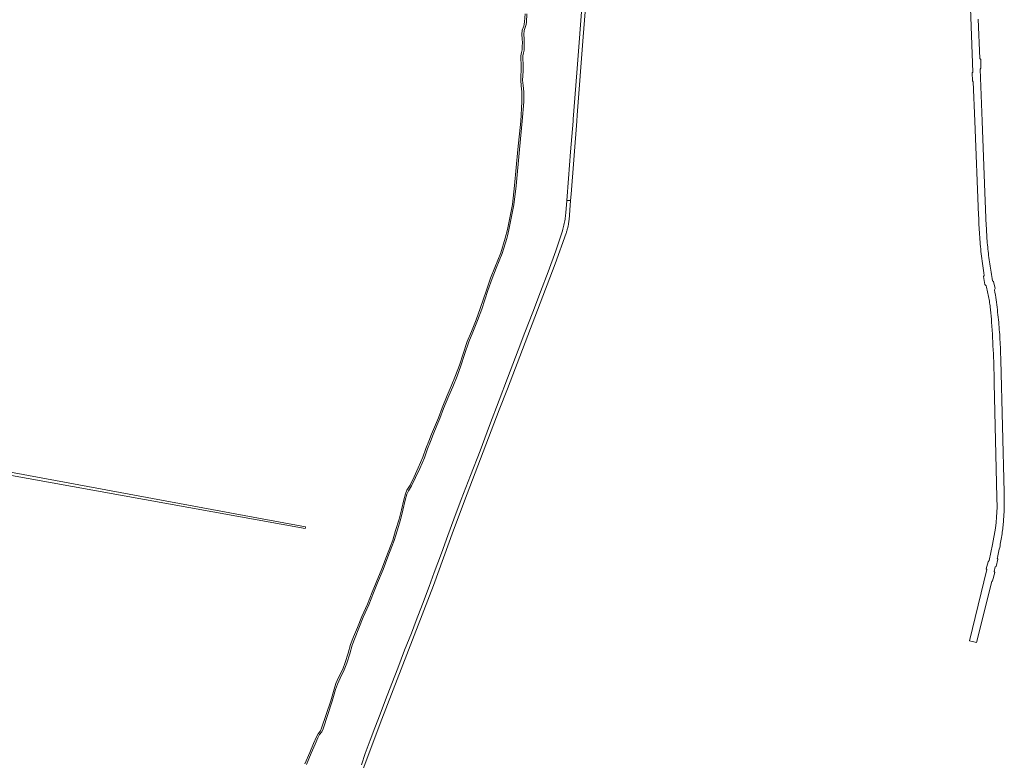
# Model space of a CAD drawing. Extents: x 152825 to 164088, y 457113 to 463005.
# Tile 219 of 256: x 158692 to 159314, y 459096 to 459564. Entities that reach past the tile are written whole.
import ezdxf

# ---------------------------------------------------------------- set-up
doc = ezdxf.new("R2010")
doc.units = 0
doc.header["$LTSCALE"] = 0.5
doc.layers.add('B-PV-VH-GESLOTENVERHARDING_ASFALT-GV', color=251, linetype='CONTINUOUS', lineweight=18)
doc.layers.add('B-PV-VH-ONVERHARD_ZAND-GV', color=251, linetype='CONTINUOUS', lineweight=18)

msp = doc.modelspace()

# ---------------------------------------------------------------- linework, layer by layer
at = {"layer": 'B-PV-VH-GESLOTENVERHARDING_ASFALT-GV', "flags": 128}
for points in [[(159047.478, 459580.08), (159043.766, 459530.495), (159041.534, 459501.302), (159041.427, 459500), (159039.823, 459480.629), (159038.503, 459463.668), (159037.455, 459449.897), (159039.878, 459449.855), (159040.204, 459453.758), (159043.752, 459500), (159044.035, 459503.691), (159047.798, 459553.275), (159053.215, 459621.714)], [(159290.95, 459606.24), (159293.8, 459530.93), (159293.23, 459530.53), (159293.42, 459525.3), (159294.01, 459524.86), (159295.001, 459500), (159297.378, 459440.52), (159297.379, 459440.464), (159297.421, 459438.942), (159297.471, 459437.42), (159297.529, 459435.898), (159297.594, 459434.377), (159297.668, 459432.856), (159297.75, 459431.335), (159297.839, 459429.815), (159297.937, 459428.295), (159298.043, 459426.775), (159298.157, 459425.257), (159298.278, 459423.739), (159298.408, 459422.221), (159298.545, 459420.705), (159298.691, 459419.189), (159298.844, 459417.673), (159299.006, 459416.159), (159299.175, 459414.646), (159299.352, 459413.133), (159299.538, 459411.621), (159299.731, 459410.111), (159299.932, 459408.601), (159300.141, 459407.093), (159300.358, 459405.585), (159300.583, 459404.079), (159300.816, 459402.574), (159300.48, 459401.82), (159301.37, 459396.76), (159302.151, 459396.059), (159302.384, 459395.089), (159302.609, 459394.116), (159302.826, 459393.142), (159303.036, 459392.167), (159303.237, 459391.189), (159303.431, 459390.21), (159303.617, 459389.23), (159303.795, 459388.248), (159303.965, 459387.264), (159304.127, 459386.28), (159304.282, 459385.294), (159304.428, 459384.307), (159304.567, 459383.318), (159304.697, 459382.329), (159304.82, 459381.339), (159304.935, 459380.347), (159305.042, 459379.355), (159305.14, 459378.362), (159305.231, 459377.368), (159305.314, 459376.374), (159305.384, 459375.45), (159305.558, 459372.973), (159305.724, 459370.494), (159305.882, 459368.016), (159306.032, 459365.537), (159306.174, 459363.057), (159306.308, 459360.577), (159306.433, 459358.097), (159306.551, 459355.616), (159306.661, 459353.135), (159306.763, 459350.653), (159306.857, 459348.172), (159306.943, 459345.689), (159307.021, 459343.207), (159307.091, 459340.725), (159307.153, 459338.242), (159307.207, 459335.759), (159307.23, 459334.59), (159308.944, 459262.346), (159309.005, 459256.17), (159308.743, 459250), (159308.448, 459246.48), (159308.044, 459242.971), (159306.201, 459232.683), (159304.012, 459222.462), (159303.28, 459221.72), (159302.18, 459217.32), (159302.58, 459216.81), (159291.553, 459171.814), (159296.066, 459170.784), (159305.61, 459209.23), (159306.15, 459209.63), (159307.6, 459215.05), (159307.22, 459215.53), (159307.89, 459218.51), (159308.4, 459218.77), (159309.49, 459223.45), (159309.097, 459224.085), (159309.214, 459224.546), (159309.472, 459225.59), (159309.722, 459226.636), (159309.965, 459227.683), (159310.199, 459228.732), (159310.427, 459229.783), (159310.646, 459230.836), (159310.857, 459231.89), (159311.06, 459232.946), (159311.256, 459234.003), (159311.444, 459235.062), (159311.624, 459236.122), (159311.795, 459237.183), (159311.959, 459238.246), (159312.116, 459239.31), (159312.264, 459240.374), (159312.404, 459241.44), (159312.536, 459242.508), (159312.661, 459243.576), (159312.777, 459244.644), (159312.886, 459245.714), (159312.986, 459246.784), (159313.079, 459247.856), (159313.163, 459248.927), (159313.24, 459250), (159313.282, 459250.644), (159313.346, 459251.722), (159313.402, 459252.801), (159313.45, 459253.88), (159313.49, 459254.96), (159313.522, 459256.039), (159313.546, 459257.119), (159313.562, 459258.2), (159313.57, 459259.28), (159313.57, 459260.36), (159313.562, 459261.44), (159313.546, 459262.521), (159313.522, 459263.601), (159313.49, 459264.68), (159313.45, 459265.76), (159311.315, 459348.962), (159311.307, 459349.448), (159311.277, 459351.023), (159311.239, 459352.598), (159311.193, 459354.173), (159311.139, 459355.748), (159311.077, 459357.322), (159311.007, 459358.896), (159310.929, 459360.47), (159310.843, 459362.043), (159310.749, 459363.616), (159310.647, 459365.188), (159310.537, 459366.76), (159310.419, 459368.331), (159310.293, 459369.901), (159310.159, 459371.471), (159310.017, 459373.04), (159309.867, 459374.609), (159309.709, 459376.176), (159309.543, 459377.743), (159309.37, 459379.309), (159309.188, 459380.874), (159308.998, 459382.438), (159308.801, 459384.001), (159308.595, 459385.563), (159308.382, 459387.124), (159308.161, 459388.684), (159307.931, 459390.243), (159307.694, 459391.801), (159307.449, 459393.357), (159307.86, 459394.32), (159306.84, 459398.76), (159306.175, 459399.227), (159305.922, 459400.545), (159305.678, 459401.864), (159305.441, 459403.184), (159305.212, 459404.506), (159304.991, 459405.829), (159304.777, 459407.154), (159304.572, 459408.479), (159304.375, 459409.806), (159304.185, 459411.134), (159304.004, 459412.464), (159303.83, 459413.794), (159303.664, 459415.125), (159303.506, 459416.457), (159303.357, 459417.791), (159303.215, 459419.124), (159303.081, 459420.459), (159302.955, 459421.795), (159302.837, 459423.131), (159302.727, 459424.468), (159302.625, 459425.806), (159302.531, 459427.144), (159302.445, 459428.483), (159302.367, 459429.822), (159302.297, 459431.162), (159302.234, 459432.502), (159302.19, 459433.59), (159301.31, 459454.81), (159299.536, 459500), (159298.25, 459532.77), (159298.74, 459533.33), (159298.66, 459538.8), (159298.03, 459539.48), (159297.06, 459564.41)], [(158894.661, 459052.918), (158920.787, 459122.316), (158953.235, 459206.769), (158965.977, 459241.701), (158974.591, 459264.568), (158994.883, 459317.612), (159000, 459331.042), (159030.021, 459409.836), (159036.998, 459429.185), (159037.004, 459429.203), (159037.175, 459429.679), (159037.338, 459430.158), (159037.494, 459430.64), (159037.641, 459431.124), (159037.781, 459431.611), (159037.914, 459432.099), (159038.038, 459432.59), (159038.155, 459433.082), (159038.265, 459433.576), (159038.366, 459434.072), (159038.459, 459434.57), (159038.545, 459435.069), (159038.623, 459435.569), (159038.692, 459436.07), (159038.754, 459436.573), (159038.808, 459437.076), (159038.854, 459437.58), (159039.878, 459449.855), (159037.455, 459449.897), (159036.862, 459442.11), (159036.822, 459441.624), (159036.734, 459440.705), (159036.63, 459439.788), (159036.51, 459438.873), (159036.374, 459437.96), (159036.223, 459437.05), (159036.056, 459436.142), (159035.873, 459435.237), (159035.674, 459434.336), (159035.46, 459433.438), (159035.231, 459432.544), (159034.986, 459431.655), (159034.725, 459430.769), (159030.491, 459418.086), (159025.696, 459404.838), (159020.816, 459392.277), (159015.937, 459379.279), (159011.078, 459366.593), (159006.67, 459355.304), (159003.356, 459346.521), (159000, 459337.611), (158994.846, 459323.892), (158988.701, 459307.694), (158982.707, 459291.747), (158976.62, 459276.194), (158970.787, 459261.1), (158966.27, 459248.641), (158962.471, 459238.411), (158958.331, 459227.212), (158953.771, 459214.948), (158950.539, 459206.094), (158946.299, 459195.062), (158942.328, 459184.585), (158939.424, 459176.661), (158935.127, 459165.964), (158930.77, 459154.666), (158926.95, 459144.825), (158922.966, 459134.5), (158919.736, 459125.615), (158916.362, 459117.017), (158913.347, 459109.111), (158910.261, 459100.648), (158907.809, 459093.573)]]:
    msp.add_lwpolyline(points, dxfattribs=at)
at = {"layer": 'B-PV-VH-ONVERHARD_ZAND-GV', "flags": 128}
for points in [[(159011.107, 459567.791), (159010.742, 459562.631), (159010.618, 459561.177), (159010.278, 459560.007), (159009.261, 459557.326), (159009.155, 459554.629), (159009.291, 459551.875), (159009.424, 459549.39), (159009.385, 459547.249), (159009.293, 459544.977), (159008.928, 459543.302), (159008.497, 459541.248), (159008.496, 459539.037), (159008.707, 459536.153), (159008.648, 459531.775), (159008.494, 459528.708), (159008.375, 459525.876), (159008.652, 459522.24), (159009.183, 459518.439), (159009.145, 459515.937), (159009.163, 459512.159), (159008.403, 459499.978), (159006.608, 459482.14), (159004.418, 459459.26), (159003.138, 459447.34), (159000, 459431.62), (158998.643, 459426.167), (158995.775, 459416.719), (158991.946, 459407.485), (158989.369, 459400.918), (158986.761, 459393.255), (158982.806, 459381.566), (158980.207, 459374.456), (158977.3, 459367.089), (158974.609, 459360.911), (158972.031, 459352.964), (158969.712, 459345.895), (158967.265, 459339.273), (158964.522, 459332.538), (158962.069, 459326.825), (158958.79, 459318.914), (158956.47, 459312.627), (158954.549, 459308.142), (158952.152, 459302.393), (158950.489, 459298.003), (158948.532, 459293.314), (158946.7, 459287.84), (158943.744, 459280.983), (158941.086, 459275.306), (158938.611, 459270.224), (158936.608, 459266.964), (158935.638, 459264.75), (158934.548, 459260.809), (158933.082, 459254.545), (158931.615, 459248.578), (158929.43, 459241.513), (158927.61, 459235.451), (158926.167, 459231.675), (158923.644, 459225.164), (158920.629, 459217.35), (158917.155, 459208.736), (158914.649, 459202.485), (158911.65, 459194.98), (158908.102, 459187.197), (158905.304, 459180.276), (158902.872, 459174.285), (158901.063, 459169.486), (158899.492, 459163.997), (158897.633, 459158.159), (158896.097, 459153.938), (158893.487, 459148.654), (158891.754, 459144.852), (158890.603, 459141.337), (158888.476, 459134.037), (158882.717, 459116.657), (158881.947, 459115), (158880.603, 459113.155), (158879.446, 459111.143), (158877.652, 459106.994), (158875.31, 459101.411), (158872.222, 459094.217)], [(158873.14, 459093.82), (158876.231, 459101.021), (158878.572, 459106.602), (158880.341, 459110.694), (158881.443, 459112.609), (158882.813, 459114.49), (158883.648, 459116.288), (158889.431, 459133.739), (158891.558, 459141.041), (158892.687, 459144.488), (158894.39, 459148.225), (158897.018, 459153.545), (158898.579, 459157.837), (158900.449, 459163.707), (158902.013, 459169.172), (158903.803, 459173.921), (158906.231, 459179.901), (158909.021, 459186.802), (158912.57, 459194.587), (158915.578, 459202.113), (158918.082, 459208.363), (158921.559, 459216.983), (158924.577, 459224.803), (158927.1, 459231.316), (158928.557, 459235.128), (158930.386, 459241.221), (158932.578, 459248.311), (158934.054, 459254.312), (158935.517, 459260.561), (158936.582, 459264.414), (158937.496, 459266.5), (158939.489, 459269.742), (158941.989, 459274.875), (158944.656, 459280.573), (158947.635, 459287.483), (158949.468, 459292.962), (158951.418, 459297.633), (158953.081, 459302.023), (158955.47, 459307.753), (158957.4, 459312.256), (158959.721, 459318.549), (158962.99, 459326.437), (158965.444, 459332.152), (158968.197, 459338.911), (158970.657, 459345.566), (158972.982, 459352.654), (158975.545, 459360.556), (158978.224, 459366.705), (158981.141, 459374.101), (158983.749, 459381.234), (158987.708, 459392.934), (158990.308, 459400.574), (158992.874, 459407.111), (158996.718, 459416.382), (158999.607, 459425.901), (159000, 459427.479), (159000.981, 459431.425), (159004.127, 459447.188), (159005.413, 459459.159), (159007.603, 459482.043), (159009.398, 459499.878), (159010.363, 459512.114), (159010.345, 459515.931), (159010.384, 459518.514), (159009.845, 459522.369), (159009.577, 459525.896), (159009.693, 459528.652), (159009.848, 459531.736), (159009.907, 459536.189), (159009.696, 459539.08), (159009.696, 459541.123), (159010.102, 459543.051), (159010.488, 459544.824), (159010.585, 459547.214), (159010.624, 459549.411), (159010.49, 459551.936), (159010.356, 459554.635), (159010.453, 459557.083), (159011.417, 459559.627), (159011.803, 459560.957), (159011.938, 459562.537), (159012.306, 459567.741)]]:
    msp.add_lwpolyline(points, dxfattribs=at)
msp.add_lwpolyline([(158662.707, 459280.853), (158665.011, 459280.413), (158667.308, 459279.975), (158682.449, 459277.086), (158872.439, 459242.87), (158872.574, 459243.599), (158872.622, 459243.858), (158839.498, 459250), (158683.072, 459279.005), (158678.46, 459279.913), (158668.959, 459281.785), (158665.369, 459282.492), (158600.888, 459295.195), (158525.827, 459310.027), (158500, 459315.106), (158497.052, 459315.686), (158496.461, 459312.892), (158500, 459312.209), (158526.047, 459307.183), (158593.049, 459294.144)], close=True, dxfattribs=at)

doc.saveas('drawing.dxf')
